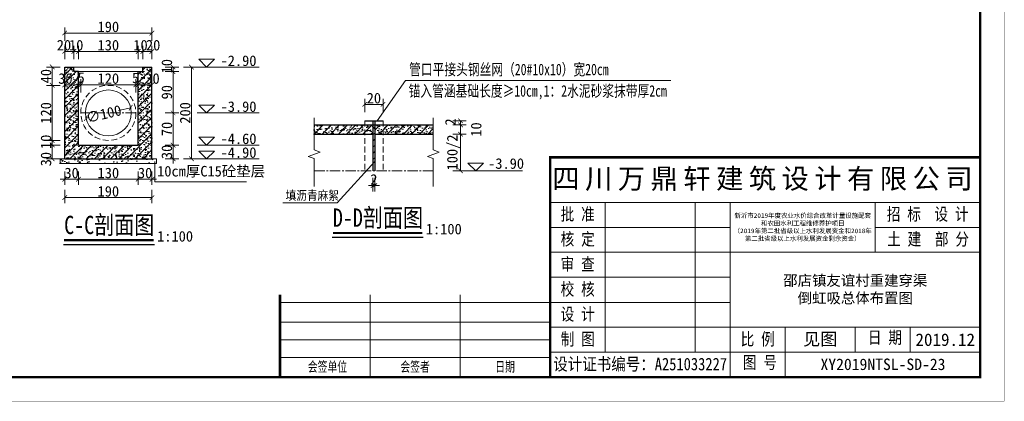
# Model space of a CAD drawing. Extents: x 36231 to 595326, y 3059 to 3871788.
# Tile 77 of 143: x 586048 to 586263, y 3865301 to 3865384. Entities that reach past the tile are written whole.
import ezdxf
from ezdxf.enums import TextEntityAlignment as Align

# ---------------------------------------------------------------- set-up
doc = ezdxf.new("R2010")
doc.units = 0
doc.header["$PDMODE"] = 32
doc.header["$PDSIZE"] = 0.2
doc.linetypes.add('CENTER2', pattern=[1.125, 0.75, -0.125, 0.125, -0.125])
doc.linetypes.add('HIDDEN', pattern=[0.375, 0.25, -0.125])
doc.layers.get('0').update_dxf_attribs({"linetype": 'CONTINUOUS'})
doc.layers.get('Defpoints').update_dxf_attribs({"linetype": 'CONTINUOUS'})
for name, color, linetype, lineweight in [('0.09标注线', 3, 'CONTINUOUS', 9), ('0.13填充', 8, 'CONTINUOUS', 9), ('0.13文字', 3, 'CONTINUOUS', 13), ('0.30粗蓝', 4, 'CONTINUOUS', 30), ('06标注', 3, 'CONTINUOUS', 15), ('中心线', 1, 'CENTER2', 20), ('中虚线', 8, 'HIDDEN', 15), ('图框１', 5, 'CONTINUOUS', 60), ('文字', 7, 'CONTINUOUS', 15), ('文字层', 7, 'CONTINUOUS', 15), ('粗线', 7, 'CONTINUOUS', 35), ('细线', 7, 'CONTINUOUS', 15), ('虚线', 251, 'HIDDEN', 15)]:
    doc.layers.add(name, color=color, linetype=linetype, lineweight=lineweight)
doc.layers.add('尺寸线', color=3, linetype='CONTINUOUS')
doc.styles.add('-仿宋_GB2312', font='仿宋_GB2312_0.ttf')
doc.styles.add('LYJFS', font='times.ttf', dxfattribs={"width": 0.7})
doc.styles.get("Standard").update_dxf_attribs({"font": 'rs.shx', "bigfont": 'hztxt.shx'})
doc.dimstyles.get("Standard").update_dxf_attribs({"dimtxt": 0.18, "dimasz": 0.18, "dimexe": 0.18, "dimexo": 0.0625, "dimgap": 0.09, "dimtad": 0, "dimtih": 1, "dimtoh": 1, "dimdec": 0, "dimlfac": 2, "dimzin": 0, "dimdsep": 46, "dimtxsty": 'Standard', "dimcen": 0.09, "dimadec": 0, "dimazin": 0, "dimtfac": 1, "dimtdec": 0, "dimtofl": 0, "dimtmove": 0, "dimatfit": 3, "dimfxl": 1, "dimtolj": 1, "dimtzin": 0, "dimarcsym": 0})

# ---------------------------------------------------------------- blocks, each defined once
blk = doc.blocks.new('_ARCHTICK')
at = {"color": 0, "linetype": 'ByBlock', "const_width": 0.15}
blk.add_lwpolyline([(-0.5, -0.5), (0.5, 0.5)], dxfattribs=at)
blk = doc.blocks.new('*D1159')
at = {"layer": '0.09标注线', "color": 0, "lineweight": 9}
for p, q in [((586125.2, 3865349.62), (586125.2, 3865346.67)), ((586125.6, 3865349.62), (586125.6, 3865346.67)), ((586125.2, 3865347.92), (586124.2, 3865347.92)), ((586125.2, 3865347.92), (586125.6, 3865347.92)), ((586125.6, 3865347.92), (586126.6, 3865347.92))]:
    blk.add_line(p, q, dxfattribs=at)
at = {"layer": 'Defpoints', "color": 0, "lineweight": 13}
for p in [(586125.2, 3865351.55), (586125.6, 3865351.55), (586125.6, 3865347.92)]:
    blk.add_point(p, dxfattribs=at)
at = {"layer": '0.09标注线', "color": 0, "lineweight": 9}
blk.add_blockref('_ARCHTICK', (586125.2, 3865347.92), dxfattribs=at)
at = {"layer": '0.09标注线', "color": 0, "lineweight": 9, "rotation": 180}
blk.add_blockref('_ARCHTICK', (586125.6, 3865347.92), dxfattribs=at)
at = {"layer": '0.09标注线', "color": 0, "lineweight": 13, "insert": (586125.4, 3865349.27), "char_height": 2.3, "attachment_point": 5, "style": '-仿宋_GB2312'}
blk.add_mtext('\\A1;2', dxfattribs=at)
blk = doc.blocks.new('*D1212')
at = {"layer": '0.09标注线', "color": 0, "lineweight": 9}
for p, q in [((586142.57, 3865359.15), (586145.52, 3865359.15)), ((586144.27, 3865359.15), (586144.27, 3865351.15)), ((586142.57, 3865351.15), (586145.52, 3865351.15))]:
    blk.add_line(p, q, dxfattribs=at)
at = {"layer": 'Defpoints', "color": 0, "lineweight": 13}
for p in [(586138.34, 3865359.15), (586138.34, 3865351.15), (586144.27, 3865351.15)]:
    blk.add_point(p, dxfattribs=at)
at = {"layer": '0.09标注线', "color": 0, "lineweight": 9}
for p, rotation in [((586144.27, 3865359.15), 90), ((586144.27, 3865351.15), 270)]:
    blk.add_blockref('_ARCHTICK', p, dxfattribs=dict(at, rotation=rotation))
at = {"layer": '0.09标注线', "color": 0, "lineweight": 13, "insert": (586142.74, 3865355.15), "char_height": 2.3, "attachment_point": 5, "rotation": 90, "style": '-仿宋_GB2312'}
blk.add_mtext('\\A1;100/2', dxfattribs=at)
blk = doc.blocks.new('*D1215')
at = {"color": 0, "lineweight": 9}
for p, q in [((586079.98, 3865372.77), (586082.93, 3865372.77)), ((586081.68, 3865372.77), (586081.68, 3865363.77)), ((586079.98, 3865363.77), (586082.93, 3865363.77))]:
    blk.add_line(p, q, dxfattribs=at)
at = {"layer": 'Defpoints', "color": 0, "lineweight": 13}
for p in [(586075.09, 3865372.77), (586073.59, 3865363.77), (586081.68, 3865363.77)]:
    blk.add_point(p, dxfattribs=at)
at = {"color": 0, "lineweight": 9}
for p, rotation in [((586081.68, 3865372.77), 90), ((586081.68, 3865363.77), 270)]:
    blk.add_blockref('_ARCHTICK', p, dxfattribs=dict(at, rotation=rotation))
at = {"color": 0, "lineweight": 13, "insert": (586080.33, 3865368.27), "char_height": 2.3, "attachment_point": 5, "rotation": 90, "style": '-仿宋_GB2312'}
blk.add_mtext('\\A1;90', dxfattribs=at)
blk = doc.blocks.new('*D1216')
at = {"color": 0, "lineweight": 9}
for p, q in [((586081.68, 3865356.77), (586081.68, 3865357.77)), ((586079.98, 3865356.77), (586082.93, 3865356.77)), ((586081.68, 3865356.77), (586081.68, 3865353.77)), ((586079.98, 3865353.77), (586082.93, 3865353.77)), ((586081.68, 3865353.77), (586081.68, 3865352.77))]:
    blk.add_line(p, q, dxfattribs=at)
at = {"layer": 'Defpoints', "color": 0, "lineweight": 13}
for p in [(586074.09, 3865356.77), (586074.09, 3865353.77), (586081.68, 3865353.77)]:
    blk.add_point(p, dxfattribs=at)
at = {"color": 0, "lineweight": 9}
for p, rotation in [((586081.68, 3865356.77), 270), ((586081.68, 3865353.77), 90)]:
    blk.add_blockref('_ARCHTICK', p, dxfattribs=dict(at, rotation=rotation))
at = {"color": 0, "lineweight": 13, "insert": (586080.33, 3865355.27), "char_height": 2.3, "attachment_point": 5, "rotation": 90, "style": '-仿宋_GB2312'}
blk.add_mtext('\\A1;30', dxfattribs=at)
blk = doc.blocks.new('*D1160')
at = {"color": 0, "lineweight": 9}
for p, q in [((586083.98, 3865373.77), (586086.93, 3865373.77)), ((586085.68, 3865373.77), (586085.68, 3865353.77)), ((586083.98, 3865353.77), (586086.93, 3865353.77))]:
    blk.add_line(p, q, dxfattribs=at)
at = {"layer": 'Defpoints', "color": 0, "lineweight": 13}
for p in [(586077.09, 3865373.77), (586077.09, 3865353.77), (586085.68, 3865353.77)]:
    blk.add_point(p, dxfattribs=at)
at = {"color": 0, "lineweight": 9}
for p, rotation in [((586085.68, 3865373.77), 90), ((586085.68, 3865353.77), 270)]:
    blk.add_blockref('_ARCHTICK', p, dxfattribs=dict(at, rotation=rotation))
at = {"color": 0, "lineweight": 13, "insert": (586084.33, 3865363.77), "char_height": 2.3, "attachment_point": 5, "rotation": 90, "style": '-仿宋_GB2312'}
blk.add_mtext('\\A1;200', dxfattribs=at)
blk = doc.blocks.new('*D1161')
at = {"color": 0, "lineweight": 9}
for p, q in [((586058.09, 3865351.02), (586058.09, 3865348.07)), ((586061.09, 3865351.02), (586061.09, 3865348.07)), ((586058.09, 3865349.32), (586057.09, 3865349.32)), ((586058.09, 3865349.32), (586061.09, 3865349.32)), ((586061.09, 3865349.32), (586062.09, 3865349.32))]:
    blk.add_line(p, q, dxfattribs=at)
at = {"layer": 'Defpoints', "color": 0, "lineweight": 13}
for p in [(586058.09, 3865359.32), (586061.09, 3865359.32), (586061.09, 3865349.32)]:
    blk.add_point(p, dxfattribs=at)
at = {"color": 0, "lineweight": 9}
blk.add_blockref('_ARCHTICK', (586058.09, 3865349.32), dxfattribs=at)
at = {"color": 0, "lineweight": 9, "rotation": 180}
blk.add_blockref('_ARCHTICK', (586061.09, 3865349.32), dxfattribs=at)
at = {"color": 0, "lineweight": 13, "insert": (586059.59, 3865350.67), "char_height": 2.3, "attachment_point": 5, "style": '-仿宋_GB2312'}
blk.add_mtext('\\A1;30', dxfattribs=at)
blk = doc.blocks.new('*D1163')
at = {"color": 0, "lineweight": 9}
for p, q in [((586074.09, 3865351.02), (586074.09, 3865348.07)), ((586077.09, 3865351.02), (586077.09, 3865348.07)), ((586074.09, 3865349.32), (586073.09, 3865349.32)), ((586074.09, 3865349.32), (586077.09, 3865349.32)), ((586077.09, 3865349.32), (586078.09, 3865349.32))]:
    blk.add_line(p, q, dxfattribs=at)
at = {"layer": 'Defpoints', "color": 0, "lineweight": 13}
for p in [(586074.09, 3865359.39), (586077.09, 3865359.39), (586077.09, 3865349.32)]:
    blk.add_point(p, dxfattribs=at)
at = {"color": 0, "lineweight": 9}
blk.add_blockref('_ARCHTICK', (586074.09, 3865349.32), dxfattribs=at)
at = {"color": 0, "lineweight": 9, "rotation": 180}
blk.add_blockref('_ARCHTICK', (586077.09, 3865349.32), dxfattribs=at)
at = {"color": 0, "lineweight": 13, "insert": (586075.59, 3865350.67), "char_height": 2.3, "attachment_point": 5, "style": '-仿宋_GB2312'}
blk.add_mtext('\\A1;30', dxfattribs=at)
blk = doc.blocks.new('*D1217')
at = {"color": 0, "lineweight": 9}
for p, q in [((586072.45, 3865364.91), (586069.8, 3865364.29)), ((586062.72, 3865362.62), (586063.38, 3865362.78))]:
    blk.add_line(p, q, dxfattribs=at)
at = {"layer": 'Defpoints', "color": 0, "lineweight": 13}
for p in [(586072.45, 3865364.91), (586062.72, 3865362.62)]:
    blk.add_point(p, dxfattribs=at)
at = {"color": 0, "lineweight": 9}
for p, rotation in [((586072.45, 3865364.91), 13.24407211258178), ((586062.72, 3865362.62), 193.2440721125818)]:
    blk.add_blockref('_ARCHTICK', p, dxfattribs=dict(at, rotation=rotation))
at = {"color": 0, "lineweight": 13, "insert": (586066.59, 3865363.53), "char_height": 2.3, "attachment_point": 5, "rotation": 13.2441, "style": '-仿宋_GB2312'}
blk.add_mtext('\\A1;∅100', dxfattribs=at)
blk = doc.blocks.new('*D1166')
at = {"color": 0, "lineweight": 9}
for p, q in [((586075.09, 3865375.46), (586075.09, 3865378.41)), ((586077.09, 3865375.46), (586077.09, 3865378.41)), ((586075.09, 3865377.16), (586077.09, 3865377.16))]:
    blk.add_line(p, q, dxfattribs=at)
at = {"layer": 'Defpoints', "color": 0, "lineweight": 13}
for p in [(586077.09, 3865377.16), (586075.09, 3865372.77), (586077.09, 3865365.16)]:
    blk.add_point(p, dxfattribs=at)
at = {"color": 0, "lineweight": 9, "rotation": 180}
blk.add_blockref('_ARCHTICK', (586075.09, 3865377.16), dxfattribs=at)
at = {"color": 0, "lineweight": 9}
blk.add_blockref('_ARCHTICK', (586077.09, 3865377.16), dxfattribs=at)
at = {"color": 0, "lineweight": 13, "insert": (586077.34, 3865378.51), "char_height": 2.3, "attachment_point": 5, "style": '-仿宋_GB2312'}
blk.add_mtext('\\A1;20', dxfattribs=at)
blk = doc.blocks.new('*D1218')
at = {"color": 0, "lineweight": 9}
for p, q in [((586074.09, 3865375.46), (586074.09, 3865378.41)), ((586075.09, 3865375.46), (586075.09, 3865378.41)), ((586074.09, 3865377.16), (586073.09, 3865377.16)), ((586074.09, 3865377.16), (586075.09, 3865377.16)), ((586075.09, 3865377.16), (586076.09, 3865377.16))]:
    blk.add_line(p, q, dxfattribs=at)
at = {"layer": 'Defpoints', "color": 0, "lineweight": 13}
for p in [(586075.09, 3865377.16), (586074.09, 3865372.77), (586075.09, 3865372.77)]:
    blk.add_point(p, dxfattribs=at)
at = {"color": 0, "lineweight": 9}
blk.add_blockref('_ARCHTICK', (586074.09, 3865377.16), dxfattribs=at)
at = {"color": 0, "lineweight": 9, "rotation": 180}
blk.add_blockref('_ARCHTICK', (586075.09, 3865377.16), dxfattribs=at)
at = {"color": 0, "lineweight": 13, "insert": (586074.59, 3865378.51), "char_height": 2.3, "attachment_point": 5, "style": '-仿宋_GB2312'}
blk.add_mtext('\\A1;10', dxfattribs=at)
blk = doc.blocks.new('*D1219')
at = {"color": 0, "lineweight": 9}
for p, q in [((586061.09, 3865375.46), (586061.09, 3865378.41)), ((586074.09, 3865375.46), (586074.09, 3865378.41)), ((586074.09, 3865377.16), (586061.09, 3865377.16))]:
    blk.add_line(p, q, dxfattribs=at)
at = {"layer": 'Defpoints', "color": 0, "lineweight": 13}
for p in [(586061.09, 3865377.16), (586061.09, 3865372.77), (586074.09, 3865372.77)]:
    blk.add_point(p, dxfattribs=at)
at = {"color": 0, "lineweight": 9, "rotation": 180}
blk.add_blockref('_ARCHTICK', (586061.09, 3865377.16), dxfattribs=at)
at = {"color": 0, "lineweight": 9}
blk.add_blockref('_ARCHTICK', (586074.09, 3865377.16), dxfattribs=at)
at = {"color": 0, "lineweight": 13, "insert": (586067.59, 3865378.51), "char_height": 2.3, "attachment_point": 5, "style": '-仿宋_GB2312'}
blk.add_mtext('\\A1;130', dxfattribs=at)
blk = doc.blocks.new('*D1220')
at = {"color": 0, "lineweight": 9}
for p, q in [((586060.09, 3865375.46), (586060.09, 3865378.41)), ((586061.09, 3865375.46), (586061.09, 3865378.41)), ((586060.09, 3865377.16), (586059.09, 3865377.16)), ((586061.09, 3865377.16), (586060.09, 3865377.16)), ((586061.09, 3865377.16), (586062.09, 3865377.16))]:
    blk.add_line(p, q, dxfattribs=at)
at = {"layer": 'Defpoints', "color": 0, "lineweight": 13}
for p in [(586060.09, 3865377.16), (586060.09, 3865373.77), (586061.09, 3865372.77)]:
    blk.add_point(p, dxfattribs=at)
at = {"color": 0, "lineweight": 9}
blk.add_blockref('_ARCHTICK', (586060.09, 3865377.16), dxfattribs=at)
at = {"color": 0, "lineweight": 9, "rotation": 180}
blk.add_blockref('_ARCHTICK', (586061.09, 3865377.16), dxfattribs=at)
at = {"color": 0, "lineweight": 13, "insert": (586060.59, 3865378.51), "char_height": 2.3, "attachment_point": 5, "style": '-仿宋_GB2312'}
blk.add_mtext('\\A1;10', dxfattribs=at)
blk = doc.blocks.new('*D1221')
at = {"color": 0, "lineweight": 9}
for p, q in [((586058.09, 3865375.46), (586058.09, 3865378.41)), ((586060.09, 3865375.46), (586060.09, 3865378.41)), ((586058.09, 3865377.16), (586060.09, 3865377.16))]:
    blk.add_line(p, q, dxfattribs=at)
at = {"layer": 'Defpoints', "color": 0, "lineweight": 13}
for p in [(586060.09, 3865377.16), (586060.09, 3865372.77), (586058.09, 3865369.35)]:
    blk.add_point(p, dxfattribs=at)
at = {"color": 0, "lineweight": 9, "rotation": 180}
blk.add_blockref('_ARCHTICK', (586058.09, 3865377.16), dxfattribs=at)
at = {"color": 0, "lineweight": 9}
blk.add_blockref('_ARCHTICK', (586060.09, 3865377.16), dxfattribs=at)
at = {"color": 0, "lineweight": 13, "insert": (586057.93, 3865378.51), "char_height": 2.3, "attachment_point": 5, "style": '-仿宋_GB2312'}
blk.add_mtext('\\A1;20', dxfattribs=at)
blk = doc.blocks.new('*D1167')
at = {"color": 0, "lineweight": 9}
for p, q in [((586061.09, 3865368.2), (586061.09, 3865371.15)), ((586061.09, 3865369.9), (586061.59, 3865369.9)), ((586061.59, 3865368.2), (586061.59, 3865371.15))]:
    blk.add_line(p, q, dxfattribs=at)
at = {"layer": 'Defpoints', "color": 0, "lineweight": 13}
for p in [(586061.59, 3865369.9), (586061.09, 3865363.78), (586061.59, 3865359.89)]:
    blk.add_point(p, dxfattribs=at)
at = {"color": 0, "lineweight": 9, "rotation": 180}
blk.add_blockref('_ARCHTICK', (586061.09, 3865369.9), dxfattribs=at)
at = {"color": 0, "lineweight": 9}
blk.add_blockref('_ARCHTICK', (586061.59, 3865369.9), dxfattribs=at)
at = {"color": 0, "lineweight": 13, "insert": (586061.67, 3865371.44), "char_height": 2.3, "attachment_point": 5, "style": '-仿宋_GB2312'}
blk.add_mtext('\\A1;5', dxfattribs=at)
blk = doc.blocks.new('*D1223')
at = {"color": 0, "lineweight": 9}
for p, q in [((586073.59, 3865368.19), (586073.59, 3865371.14)), ((586073.59, 3865369.89), (586074.09, 3865369.89)), ((586074.09, 3865368.19), (586074.09, 3865371.14))]:
    blk.add_line(p, q, dxfattribs=at)
at = {"layer": 'Defpoints', "color": 0, "lineweight": 13}
for p in [(586074.09, 3865369.89), (586073.59, 3865363.77), (586074.09, 3865363.77)]:
    blk.add_point(p, dxfattribs=at)
at = {"color": 0, "lineweight": 9, "rotation": 180}
blk.add_blockref('_ARCHTICK', (586073.59, 3865369.89), dxfattribs=at)
at = {"color": 0, "lineweight": 9}
blk.add_blockref('_ARCHTICK', (586074.09, 3865369.89), dxfattribs=at)
at = {"color": 0, "lineweight": 13, "insert": (586073.51, 3865371.38), "char_height": 2.3, "attachment_point": 5, "style": '-仿宋_GB2312'}
blk.add_mtext('\\A1;5', dxfattribs=at)
blk = doc.blocks.new('*D1227')
at = {"color": 0, "lineweight": 9}
for p, q in [((586057.07, 3865356.77), (586054.12, 3865356.77)), ((586055.37, 3865356.77), (586055.37, 3865353.77)), ((586057.07, 3865353.77), (586054.12, 3865353.77))]:
    blk.add_line(p, q, dxfattribs=at)
at = {"layer": 'Defpoints', "color": 0, "lineweight": 13}
for p in [(586061.09, 3865356.77), (586055.37, 3865353.77), (586061.09, 3865353.77)]:
    blk.add_point(p, dxfattribs=at)
at = {"color": 0, "lineweight": 9}
for p, rotation in [((586055.37, 3865356.77), 90), ((586055.37, 3865353.77), 270)]:
    blk.add_blockref('_ARCHTICK', p, dxfattribs=dict(at, rotation=rotation))
at = {"color": 0, "lineweight": 13, "insert": (586054.02, 3865353.7), "char_height": 2.3, "attachment_point": 5, "rotation": 90, "style": '-仿宋_GB2312'}
blk.add_mtext('\\A1;30', dxfattribs=at)
blk = doc.blocks.new('*D1229')
at = {"color": 0, "lineweight": 9}
for p, q in [((586058.09, 3865368.19), (586058.09, 3865371.14)), ((586061.09, 3865369.89), (586058.09, 3865369.89)), ((586061.09, 3865368.19), (586061.09, 3865371.14))]:
    blk.add_line(p, q, dxfattribs=at)
at = {"layer": 'Defpoints', "color": 0, "lineweight": 13}
for p in [(586058.09, 3865369.89), (586058.09, 3865364.77), (586061.09, 3865364.77)]:
    blk.add_point(p, dxfattribs=at)
at = {"color": 0, "lineweight": 9, "rotation": 180}
blk.add_blockref('_ARCHTICK', (586058.09, 3865369.89), dxfattribs=at)
at = {"color": 0, "lineweight": 9}
blk.add_blockref('_ARCHTICK', (586061.09, 3865369.89), dxfattribs=at)
at = {"color": 0, "lineweight": 13, "insert": (586058.25, 3865371.24), "char_height": 2.3, "attachment_point": 5, "style": '-仿宋_GB2312'}
blk.add_mtext('\\A1;30', dxfattribs=at)
blk = doc.blocks.new('*D1230')
at = {"color": 0, "lineweight": 9}
for p, q in [((586079.98, 3865363.77), (586082.93, 3865363.77)), ((586081.68, 3865363.77), (586081.68, 3865356.77)), ((586079.98, 3865356.77), (586082.93, 3865356.77))]:
    blk.add_line(p, q, dxfattribs=at)
at = {"layer": 'Defpoints', "color": 0, "lineweight": 13}
for p in [(586073.59, 3865363.77), (586073.59, 3865356.77), (586081.68, 3865356.77)]:
    blk.add_point(p, dxfattribs=at)
at = {"color": 0, "lineweight": 9}
for p, rotation in [((586081.68, 3865363.77), 90), ((586081.68, 3865356.77), 270)]:
    blk.add_blockref('_ARCHTICK', p, dxfattribs=dict(at, rotation=rotation))
at = {"color": 0, "lineweight": 13, "insert": (586080.33, 3865360.27), "char_height": 2.3, "attachment_point": 5, "rotation": 90, "style": '-仿宋_GB2312'}
blk.add_mtext('\\A1;70', dxfattribs=at)
blk = doc.blocks.new('eesz')
at = {"layer": '图框１', "color": 7, "const_width": 0.467}
blk.add_lwpolyline([(25244.5, -497.6), (25244.5, -1980.6), (27344.5, -1980.6), (27344.5, -497.6)], close=True, dxfattribs=at)
blk.add_lwpolyline([(25244.5, -497.6), (25244.5, -1980.6), (27344.5, -1980.6), (27344.5, -497.6)], close=True, dxfattribs=at)
at = {"layer": '图框１', "color": 5, "const_width": 0.467}
blk.add_lwpolyline([(25244.5, -497.6), (25244.5, -1980.6), (27344.5, -1980.6), (27344.5, -497.6)], close=True, dxfattribs=at)
at = {"layer": '图框１', "color": 7}
blk.add_lwpolyline([(25322.3, -518.3, 3.11, 3.11, 0), (27318.5, -518.3, 2.59, 2.59, 0), (27318.5, -1954.6, 2.59, 2.59, 0), (25322.3, -1954.6, 2.59, 2.59, 0)], format="xyseb", close=True, dxfattribs=at)
blk.add_lwpolyline([(25322.3, -518.3, 3.11, 3.11, 0), (27318.5, -518.3, 2.59, 2.59, 0), (27318.5, -1954.6, 2.59, 2.59, 0), (25322.3, -1954.6, 2.59, 2.59, 0)], format="xyseb", close=True, dxfattribs=at)
at = {"layer": '图框１', "color": 5}
blk.add_lwpolyline([(25322.3, -518.3, 3.11, 3.11, 0), (27318.5, -518.3, 2.59, 2.59, 0), (27318.5, -1954.6, 2.59, 2.59, 0), (25322.3, -1954.6, 2.59, 2.59, 0)], format="xyseb", close=True, dxfattribs=at)
at = {"layer": '细线', "color": 7}
for p, q in [((26850.3, -1715.1), (27318.5, -1715.1)), ((26850.3, -1764.1), (27318.5, -1764.1)), ((26910.2, -1764.1), (26910.2, -1927.4)), ((27008.2, -1764.1), (27008.2, -1927.4)), ((27046.3, -1764.1), (27046.3, -1954.6)), ((27204.2, -1764.1), (27204.2, -1818.5)), ((26850.3, -1791.3), (27046.3, -1791.3)), ((27204.2, -1791.3), (27318.5, -1791.3)), ((26850.3, -1818.5), (27318.5, -1818.5)), ((26850.3, -1845.7), (27046.3, -1845.7)), ((26654.3, -1864.8), (26654.3, -1954.6)), ((26752.3, -1864.8), (26752.3, -1954.6)), ((26556.3, -1873), (26850.3, -1873)), ((26850.3, -1873), (27046.3, -1873)), ((26556.3, -1894.7), (26850.3, -1894.7)), ((26850.3, -1900.2), (27318.5, -1900.2)), ((27106.2, -1900.2), (27106.2, -1954.6)), ((27182.4, -1900.2), (27182.4, -1927.4)), ((27242.3, -1900.2), (27242.3, -1927.4)), ((26556.3, -1913.8), (26850.3, -1913.8)), ((26850.3, -1927.4), (27318.5, -1927.4)), ((26556.3, -1932.9), (26850.3, -1932.9))]:
    blk.add_line(p, q, dxfattribs=at)
at = {"layer": '细线', "color": 7, "const_width": 2.72}
for points in [[(27318.5, -1715.1), (26850.3, -1715.1), (26850.3, -1954.6)], [(26556.3, -1864.8), (26556.3, -1954.6)]]:
    blk.add_lwpolyline(points, dxfattribs=at)
at = {"layer": '文字', "color": 7, "line_spacing_factor": 0.5, "style": '-仿宋_GB2312'}
for s, insert, char_height, width, attachment_point in [('{\\fSimSun|b0|i0|c134|p2;\\T1.2;\\C256;四川万鼎轩建筑设计有限公司}', (27084.4, -1739.6), 21.778, 468.222, 5), ('{\\W0.8;批 准}', (26880.3, -1777.7), 13.611, 59.889, 5), ('{\\W0.8;招 标  设 计}', (27261.3, -1777.7), 13.611, 114.153, 5), ('{\\W0.8;核 定}', (26880.3, -1804.9), 13.611, 59.889, 5), ('{\\W0.8;土 建  部 分}', (27261.7, -1804.9), 13.611, 114.902, 5), ('{\\W0.8;审 查}', (26880.3, -1832.1), 13.611, 59.889, 5), ('{\\W0.8;校 核}', (26880.3, -1859.4), 13.611, 59.889, 5), ('{\\W0.8;设 计}', (26880.3, -1886.6), 13.611, 59.889, 5), ('{\\W0.8;制 图}', (26880.3, -1913.8), 13.611, 59.889, 5), ('{\\W0.8;比 例}', (27076.3, -1913.8), 13.611, 59.889, 5), ('见图', (27144.3, -1913.8), 13.61, 76.222, 5), ('{\\W0.8;日 期}', (27196.2, -1904.4), 13.611, 54.508, 1), ('2019.12', (27280.4, -1913.8), 13.61, 76.222, 5), ('{\\W0.7; 会签单位}', (26605.3, -1943.7), 10.889, 98, 5), ('{\\W0.7;会签者}', (26703.3, -1943.7), 10.889, 98, 5), ('{\\W0.7;日期}', (26801.3, -1943.7), 10.89, 98, 5), ('{\\W0.85;设计证书编号：A251033227}', (26948.3, -1941), 13.611, 196, 5), ('{\\W0.8;图 号}', (27060.1, -1931.7), 13.611, 54.508, 1)]:
    blk.add_mtext(s, dxfattribs=dict(at, insert=insert, char_height=char_height, width=width, attachment_point=attachment_point))
at = {"layer": '文字', "color": 7, "insert": (27125.3, -1791.3), "char_height": 5, "width": 157.889, "attachment_point": 5, "style": '-仿宋_GB2312'}
blk.add_mtext('新沂市2019年度农业水价综合改革计量设施配套\\P和农田水利工程维修养护项目\\P（2019年第二批省级以上水利发展资金和2018年\\P第二批省级以上水利发展资金剩余资金）', dxfattribs=at)

msp = doc.modelspace()

# ---------------------------------------------------------------- hatches: boundary and pattern name
at = {"layer": '0.13填充'}
h = msp.add_hatch(dxfattribs=at)
h.set_pattern_fill('钢筋混凝土', color=8, scale=0.25, style=0, pattern_type=2)
h.set_pattern_definition([(45, (542296.1876, 3864193.9047), (-0.883883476, 0.883883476), []), (50, (542296.1876, 3864193.9047), (1.793150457, -0.156880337), [0.1875, -2.0625]), (355, (542296.1876, 3864193.9047), (-0.346878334, 1.880480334), [0.15, -1.65]), (100.4514, (542296.337, 3864193.8917), (1.446273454, 1.723598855), [0.159350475, -1.75285528]), (46.1842, (542296.1876, 3864194.4047), (2.66810262, -0.41379754), [0.28125, -3.09375]), (96.6356, (542296.41, 3864194.3702), (2.33665676, 2.43529468), [0.23902572, -2.6292825]), (351.1842, (542296.1876, 3864194.4047), (2.33665486, 2.4352965), [0.225, -2.475]), (21, (542296.4376, 3864194.2797), (1.49226763, -1.006547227), [0.1875, -2.0625]), (326, (542296.4376, 3864194.2797), (0.60828833, 1.81287511), [0.15, -1.65]), (71.4514, (542296.562, 3864194.1958), (2.10055657, 0.80632624), [0.159350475, -1.75285528]), (37.5, (542296.1876, 3864193.9047), (0.030399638, 0.832234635), [0.0125, -1.63, 0.0125, -1.675, 0.0125, -1.65625]), (7.5, (542296.1876, 3864193.9047), (0.657673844, 0.98602928), [0.0125, -0.955, 0.0125, -1.5925, 0.0125, -0.63125]), (327.5, (542295.6301, 3864193.9047), (1.33455609, -0.056387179), [0.0125, -0.625, 0.0125, -1.95, 0.0125, -2.5875]), (317.5, (542295.3801, 3864193.9047), (1.457965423, 0.250262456), [0.0125, -0.8125, 0.0125, -1.295, 0.0125, -1.8375])])
h.paths.add_polyline_path([(586061.09, 3865372.77), (586060.09, 3865372.77), (586060.09, 3865373.77), (586058.09, 3865373.77), (586058.09, 3865353.77), (586077.09, 3865353.77), (586077.09, 3865373.77), (586075.09, 3865373.77), (586075.09, 3865372.77), (586074.09, 3865372.77), (586074.09, 3865356.77), (586061.09, 3865356.77)])
at = {"layer": '0.13填充', "lineweight": 5}
h = msp.add_hatch(dxfattribs=at)
h.set_pattern_fill('ANSI31', color=8, scale=0.3, style=0)
h.set_pattern_definition([(45, (586125.1987, 3865349.5461), (-0.67352, 0.67352), [])])
h.paths.add_polyline_path([(586125.2, 3865353.52), (586125.6, 3865353.52), (586125.6, 3865361.55), (586125.2, 3865361.55)])
at = {"layer": '0.13填充'}
h = msp.add_hatch(dxfattribs=at)
h.set_pattern_fill('钢筋混凝土', color=8, scale=0.25, style=0, pattern_type=2)
h.set_pattern_definition([(45, (586112.3815, 3865359.1461), (-0.883883, 0.883883), []), (50, (586112.3815, 3865359.1461), (1.79315, -0.15688), [0.1875, -2.0625]), (355, (586112.3815, 3865359.1461), (-0.34688, 1.88048), [0.15, -1.65]), (100.4514, (586112.5309, 3865359.133), (1.44627, 1.7236), [0.15935, -1.75286]), (46.184, (586112.3815, 3865359.646), (2.6681, -0.4138), [0.28125, -3.09375]), (96.636, (586112.6038, 3865359.6116), (2.33666, 2.4353), [0.23903, -2.62928]), (351.184, (586112.3815, 3865359.646), (2.33665, 2.4353), [0.225, -2.475]), (21, (586112.6315, 3865359.5211), (1.49227, -1.00655), [0.1875, -2.0625]), (326, (586112.6315, 3865359.5211), (0.60829, 1.81288), [0.15, -1.65]), (71.4514, (586112.7558, 3865359.4372), (2.10056, 0.80633), [0.15935, -1.75286]), (37.5, (586112.3815, 3865359.1461), (0.0304, 0.832235), [0.0125, -1.63, 0.0125, -1.675, 0.0125, -1.65625]), (7.5, (586112.3815, 3865359.1461), (0.657674, 0.98603), [0.0125, -0.955, 0.0125, -1.5925, 0.0125, -0.63125]), (327.5, (586111.824, 3865359.1461), (1.334556, -0.056387), [0.0125, -0.625, 0.0125, -1.95, 0.0125, -2.5875]), (317.5, (586111.574, 3865359.1461), (1.457965, 0.25026), [0.0125, -0.8125, 0.0125, -1.295, 0.0125, -1.8375])])
h.paths.add_polyline_path([(586138.34, 3865359.15), (586138.34, 3865361.15), (586127.4, 3865361.15), (586127.4, 3865359.15)])
h.paths.add_polyline_path([(586127.4, 3865359.15), (586127.4, 3865361.15), (586125.6, 3865361.15), (586125.6, 3865359.15)])
h.paths.add_polyline_path([(586123.4, 3865359.15), (586125.2, 3865359.15), (586125.2, 3865361.15), (586123.4, 3865361.15)])
h.paths.add_polyline_path([(586123.4, 3865359.15), (586123.4, 3865361.15), (586112.38, 3865361.15), (586112.38, 3865359.15)])
at = {"layer": '0.13填充', "lineweight": 5}
h = msp.add_hatch(dxfattribs=at)
h.set_pattern_fill('AR-CONC', color=8, scale=0.015, style=0)
h.set_pattern_definition([(50, (586057.0876, 3865352.7681), (2.73277, -0.23909), [0.28575, -3.14325]), (355, (586057.0876, 3865352.7681), (-0.52864, 2.86585), [0.2286, -2.5146]), (100.451, (586057.3154, 3865352.7482), (2.20414, 2.62675), [0.24285, -2.67135]), (46.184, (586057.0876, 3865353.53), (4.0662, -0.63063), [0.4286, -4.7149]), (96.636, (586057.4265, 3865353.4776), (3.5611, 3.7114), [0.3643, -4.007]), (351.184, (586057.0876, 3865353.53), (3.5611, 3.7114), [0.3429, -3.7719]), (21, (586057.4686, 3865353.3396), (2.27422, -1.53398), [0.28575, -3.14325]), (326, (586057.4686, 3865353.3396), (0.92703, 2.76282), [0.2286, -2.5146]), (71.451, (586057.6581, 3865353.2118), (3.20125, 1.22884), [0.24285, -2.67135]), (37.5, (586057.0876, 3865352.7681), (0.04633, 1.268326), [0, -2.48412, 0, -2.5527, 0, -2.524125]), (7.5, (586057.0876, 3865352.7681), (1.002295, 1.50271), [0, -1.45542, 0, -2.42697, 0, -0.962025]), (327.5, (586056.238, 3865352.7681), (2.03386, -0.08593), [0, -0.9525, 0, -2.9718, 0, -3.94335]), (317.5, (586055.857, 3865352.7681), (2.22194, 0.3814), [0, -1.23825, 0, -1.97358, 0, -2.80035])])
h.paths.add_polyline_path([(586078.09, 3865352.77), (586078.09, 3865353.77), (586077.09, 3865353.77), (586058.09, 3865353.77), (586057.09, 3865353.77), (586057.09, 3865352.77)])

# ---------------------------------------------------------------- linework, layer by layer
at = {"color": 7}
for p, q in [((586123.4, 3865362.05), (586127.4, 3865362.05)), ((586125.2, 3865362.05), (586125.2, 3865351.15)), ((586125.6, 3865362.05), (586125.6, 3865351.15)), ((586116.33, 3865336.7), (586136.12, 3865336.71)), ((586057.82, 3865335.12), (586077.62, 3865335.12))]:
    msp.add_line(p, q, dxfattribs=at)
at = {"color": 3, "lineweight": 13}
for p, q in [((586077.71, 3865353.18), (586077.71, 3865348.73)), ((586077.71, 3865348.73), (586097.69, 3865348.73))]:
    msp.add_line(p, q, dxfattribs=at)
at = {"color": 7, "const_width": 0.461}
for points in [[(586116.47, 3865337.62), (586135.94, 3865337.62)], [(586057.97, 3865336.04), (586077.44, 3865336.04)]]:
    msp.add_lwpolyline(points, dxfattribs=at)
at = {"layer": '0.09标注线', "color": 3, "lineweight": 13}
for p, q in [((586100.43, 3865373.77), (586086.93, 3865373.77)), ((586100.43, 3865363.77), (586086.93, 3865363.77)), ((586100.43, 3865356.77), (586086.93, 3865356.77)), ((586100.43, 3865353.77), (586086.93, 3865353.77)), ((586157.74, 3865351.15), (586145.52, 3865351.15))]:
    msp.add_line(p, q, dxfattribs=at)
at = {"layer": '0.09标注线', "color": 7}
for q in [(586126.09, 3865362.05), (586190.08, 3865370.81)]:
    msp.add_line((586132.29, 3865370.81), q, dxfattribs=at)
at = {"layer": '0.09标注线', "lineweight": 13}
for p, q in [((586058.09, 3865353.77), (586057.09, 3865353.77)), ((586057.09, 3865353.77), (586057.09, 3865352.77)), ((586078.09, 3865352.77), (586057.09, 3865352.77)), ((586078.09, 3865353.77), (586077.09, 3865353.77)), ((586078.09, 3865352.77), (586078.09, 3865353.77))]:
    msp.add_line(p, q, dxfattribs=at)
at = {"layer": '0.09标注线', "color": 3, "linetype": 'Continuous', "lineweight": 13}
for points in [[(586088.98, 3865373.77), (586087.28, 3865375.47), (586090.68, 3865375.47)], [(586088.98, 3865363.77), (586087.28, 3865365.47), (586090.68, 3865365.47)], [(586088.98, 3865356.77), (586087.28, 3865358.47), (586090.68, 3865358.47)], [(586088.98, 3865353.77), (586087.28, 3865355.47), (586090.68, 3865355.47)], [(586147.56, 3865351.15), (586145.86, 3865352.85), (586149.26, 3865352.85)]]:
    msp.add_lwpolyline(points, close=True, dxfattribs=at)
at = {"layer": '0.13填充', "color": 0, "lineweight": 9}
for p, q in [((586060.09, 3865373.77), (586075.09, 3865373.77)), ((586074.09, 3865372.77), (586061.09, 3865372.77))]:
    msp.add_line(p, q, dxfattribs=at)
msp.add_circle((586067.59, 3865363.77), 5, dxfattribs=at)
at = {"layer": '0.30粗蓝', "color": 7, "ltscale": 80}
for p, q in [((586058.09, 3865353.77), (586058.09, 3865373.77)), ((586058.09, 3865373.77), (586060.09, 3865373.77)), ((586060.09, 3865372.77), (586060.09, 3865373.77)), ((586061.09, 3865372.77), (586060.09, 3865372.77)), ((586061.09, 3865356.77), (586061.09, 3865372.77)), ((586074.09, 3865356.77), (586074.09, 3865372.77)), ((586074.09, 3865372.77), (586075.09, 3865372.77)), ((586075.09, 3865373.77), (586077.09, 3865373.77)), ((586075.09, 3865372.77), (586075.09, 3865373.77)), ((586077.09, 3865353.77), (586077.09, 3865373.77)), ((586112.38, 3865361.15), (586125.2, 3865361.15)), ((586112.38, 3865359.15), (586125.2, 3865359.15)), ((586125.2, 3865361.15), (586138.34, 3865361.15)), ((586125.6, 3865359.15), (586138.34, 3865359.15)), ((586061.09, 3865356.77), (586074.09, 3865356.77)), ((586058.09, 3865353.77), (586077.09, 3865353.77))]:
    msp.add_line(p, q, dxfattribs=at)
at = {"layer": '06标注', "linetype": 'Continuous', "lineweight": 9, "ltscale": 8}
for p, q in [((586112.38, 3865355.69), (586112.38, 3865362.66)), ((586138.34, 3865355.69), (586138.34, 3865362.66)), ((586111.09, 3865354.28), (586113.67, 3865355.22)), ((586113.67, 3865355.22), (586112.38, 3865355.69)), ((586137.05, 3865354.28), (586139.63, 3865355.22)), ((586139.63, 3865355.22), (586138.34, 3865355.69)), ((586112.38, 3865353.81), (586111.09, 3865354.28)), ((586112.38, 3865347.72), (586112.38, 3865353.81)), ((586138.34, 3865353.81), (586137.05, 3865354.28)), ((586138.34, 3865347.72), (586138.34, 3865353.81))]:
    msp.add_line(p, q, dxfattribs=at)
at = {"layer": '中心线', "color": 1, "lineweight": 15, "ltscale": 3}
for p, q in [((586073.59, 3865363.77), (586061.59, 3865363.77)), ((586138.34, 3865351.15), (586112.38, 3865351.15))]:
    msp.add_line(p, q, dxfattribs=at)
at = {"layer": '中虚线', "color": 7, "lineweight": 15, "ltscale": 5}
msp.add_circle((586067.59, 3865363.77), 6, dxfattribs=at)
at = {"layer": '尺寸线', "color": 7, "lineweight": 9}
for p, q in [((586117.44, 3865344.21), (586125.6, 3865353.17)), ((586105.61, 3865344.21), (586117.44, 3865344.21))]:
    msp.add_line(p, q, dxfattribs=at)
at = {"layer": '虚线', "color": 7, "lineweight": 15, "ltscale": 5}
for p, q in [((586123.4, 3865362.05), (586123.4, 3865351.15)), ((586127.4, 3865362.05), (586127.4, 3865351.15))]:
    msp.add_line(p, q, dxfattribs=at)

# ---------------------------------------------------------------- block references
at = {"layer": '文字层', "xscale": 0.1999999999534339, "yscale": 0.2000000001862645, "zscale": 0.2}
msp.add_blockref('eesz', (580793.71, 3865697.1), dxfattribs=at)

# ---------------------------------------------------------------- texts
at = {"color": 3, "lineweight": 13, "insert": (586078.21, 3865352.22, 0.02), "char_height": 2.3, "width": 71.9408, "attachment_point": 1, "style": '-仿宋_GB2312'}
msp.add_mtext('{\\C256;10cm厚C15砼垫层}', dxfattribs=at)
at = {"layer": '0.09标注线', "color": 7, "style": '-仿宋_GB2312', "width": 0.75}
for s, p in [('管口平接头钢丝网（20#10x10）宽20cm', (586133.07, 3865371.99)), ('锚入管涵基础长度≥10cm,1：2水泥砂浆抹带厚2cm', (586132.96, 3865367.31))]:
    msp.add_text(s, height=2.5, dxfattribs=at).set_placement(p)
at = {"layer": '0.09标注线', "lineweight": 13, "char_height": 2.3, "width": 9, "attachment_point": 5, "style": '-仿宋_GB2312'}
for s, insert in [('-2.90', (586095.93, 3865375.12)), ('-3.90', (586095.93, 3865365.12)), ('-4.60', (586095.93, 3865358.12)), ('-4.90', (586095.93, 3865355.12)), ('-3.90', (586154.18, 3865352.72))]:
    msp.add_mtext(s, dxfattribs=dict(at, insert=insert))
at = {"layer": '0.13文字', "color": 7, "style": '-仿宋_GB2312', "width": 0.8}
for s, p in [('D-D剖面图', (586116.48, 3865338.95)), ('C-C剖面图', (586057.97, 3865337.36))]:
    msp.add_text(s, height=4, dxfattribs=at).set_placement(p)
at = {"layer": '0.13文字', "color": 0, "linetype": 'Continuous', "lineweight": 13, "insert": (586222.63, 3865310.25), "char_height": 2.5, "width": 66.6611, "attachment_point": 1, "style": 'LYJFS'}
msp.add_mtext('{\\fFangSong_GB2312|b0|i0|c134|p49;\\W1;XY2019NTSL-SD-23}', dxfattribs=at)
at = {"layer": '尺寸线', "color": 7, "lineweight": 9, "style": '-仿宋_GB2312', "width": 0.85}
msp.add_text('填沥青麻絮', height=2, dxfattribs=at).set_placement((586117.78, 3865344.8), align=Align.RIGHT)
at = {"layer": '文字', "color": 7, "insert": (586230.2, 3865325.22), "char_height": 2.3, "width": 54.4444, "attachment_point": 5, "line_spacing_factor": 0.5, "style": '-仿宋_GB2312'}
msp.add_mtext('邵店镇友谊村重建穿渠\\P\\P倒虹吸总体布置图', dxfattribs=at)
at = {"layer": '粗线', "color": 7, "char_height": 2.3, "width": 13.4287, "attachment_point": 1, "style": '-仿宋_GB2312'}
for insert in [(586078.21, 3865338.04), (586136.71, 3865339.62)]:
    msp.add_mtext('1:100', dxfattribs=dict(at, insert=insert))

# ---------------------------------------------------------------- dimensions: what is measured, and where the dimension line sits
at = {"color": 3, "lineweight": 13}
for base, p1, p2 in [((586077.09, 3865381.16), (586058.09, 3865371.15), (586077.09, 3865373.26)), ((586073.59, 3865369.89), (586061.59, 3865363.77), (586073.59, 3865363.77)), ((586074.09, 3865349.32), (586061.09, 3865359.93), (586074.09, 3865359.93)), ((586077.09, 3865345.32), (586058.09, 3865353.77), (586077.09, 3865353.77))]:
    msp.add_linear_dim(base=base, p1=p1, p2=p2, dimstyle='Standard', override={"dimtxt": 2.3, "dimasz": 1, "dimexe": 1.25, "dimexo": 1.5, "dimgap": 0.2, "dimtad": 1, "dimtih": 0, "dimtoh": 0, "dimdec": 0, "dimlfac": 10, "dimtxsty": '-仿宋_GB2312', "dimblk": 'ARCHTICK', "dimtdec": 0, "dimtix": 1, "dimtofl": 1, "dimtmove": 2, "dimfxl": 1.7, "dimfxlon": 1, "dimlwd": 9, "dimlwe": 9}, dxfattribs=at).render()
for base, p1, p2, picture, middle in [((586060.09, 3865377.16), (586058.09, 3865369.35), (586060.09, 3865372.77), '*D1221', (586057.93, 3865378.51)), ((586077.09, 3865377.16), (586075.09, 3865372.77), (586077.09, 3865365.16), '*D1166', (586077.34, 3865378.51)), ((586058.09, 3865369.89), (586061.09, 3865364.77), (586058.09, 3865364.77), '*D1229', (586058.25, 3865371.24)), ((586061.59, 3865369.9), (586061.09, 3865363.78), (586061.59, 3865359.89), '*D1167', (586061.67, 3865371.44)), ((586074.09, 3865369.89), (586073.59, 3865363.77), (586074.09, 3865363.77), '*D1223', (586073.51, 3865371.38))]:
    dim = msp.add_linear_dim(base=base, p1=p1, p2=p2, dimstyle='Standard', override={"dimtxt": 2.3, "dimasz": 1, "dimexe": 1.25, "dimexo": 1.5, "dimgap": 0.2, "dimtad": 1, "dimtih": 0, "dimtoh": 0, "dimdec": 0, "dimlfac": 10, "dimtxsty": '-仿宋_GB2312', "dimblk": 'ARCHTICK', "dimtdec": 0, "dimtix": 1, "dimtofl": 1, "dimtmove": 2, "dimfxl": 1.7, "dimfxlon": 1, "dimlwd": 9, "dimlwe": 9}, dxfattribs=at)
    dim.commit()
    dim.dimension.update_dxf_attribs({"geometry": picture, "text_midpoint": middle, "dimtype": 160})
for base, p1, p2, picture, middle in [((586060.09, 3865377.16), (586061.09, 3865372.77), (586060.09, 3865373.77), '*D1220', (586060.59, 3865378.51)), ((586061.09, 3865377.16), (586074.09, 3865372.77), (586061.09, 3865372.77), '*D1219', (586067.59, 3865378.51)), ((586075.09, 3865377.16), (586074.09, 3865372.77), (586075.09, 3865372.77), '*D1218', (586074.59, 3865378.51)), ((586061.09, 3865349.32), (586058.09, 3865359.32), (586061.09, 3865359.32), '*D1161', (586059.59, 3865350.67)), ((586077.09, 3865349.32), (586074.09, 3865359.39), (586077.09, 3865359.39), '*D1163', (586075.59, 3865350.67))]:
    dim = msp.add_linear_dim(base=base, p1=p1, p2=p2, dimstyle='Standard', override={"dimtxt": 2.3, "dimasz": 1, "dimexe": 1.25, "dimexo": 1.5, "dimgap": 0.2, "dimtad": 1, "dimtih": 0, "dimtoh": 0, "dimdec": 0, "dimlfac": 10, "dimtxsty": '-仿宋_GB2312', "dimblk": 'ARCHTICK', "dimtdec": 0, "dimtix": 1, "dimtofl": 1, "dimtmove": 2, "dimfxl": 1.7, "dimfxlon": 1, "dimlwd": 9, "dimlwe": 9}, dxfattribs=at)
    dim.commit()
    dim.dimension.update_dxf_attribs({"geometry": picture, "text_midpoint": middle})
for base, p1, p2 in [((586055.37, 3865373.77), (586067.59, 3865369.77), (586067.59, 3865373.77)), ((586055.37, 3865369.77), (586067.59, 3865357.77), (586067.59, 3865369.77))]:
    msp.add_linear_dim(base=base, p1=p1, p2=p2, angle=90, dimstyle='Standard', override={"dimtxt": 2.3, "dimasz": 1, "dimexe": 1.25, "dimexo": 1.5, "dimgap": 0.2, "dimtad": 1, "dimtih": 0, "dimtoh": 0, "dimdec": 0, "dimlfac": 10, "dimtxsty": '-仿宋_GB2312', "dimblk": 'ARCHTICK', "dimtdec": 0, "dimtix": 1, "dimtofl": 1, "dimtmove": 2, "dimfxl": 1.7, "dimfxlon": 1, "dimlwd": 9, "dimlwe": 9}, dxfattribs=at).render()
for base, p1, p2, location in [((586081.68, 3865372.77), (586077.09, 3865373.77), (586075.09, 3865372.77), (586080.33, 3865373.94)), ((586055.37, 3865356.77), (586067.59, 3865357.77), (586067.59, 3865356.77), (586054.02, 3865357.47))]:
    msp.add_linear_dim(base=base, p1=p1, p2=p2, angle=90, location=location, dimstyle='Standard', override={"dimtxt": 2.3, "dimasz": 1, "dimexe": 1.25, "dimexo": 1.5, "dimgap": 0.2, "dimtad": 1, "dimtih": 0, "dimtoh": 0, "dimdec": 0, "dimlfac": 10, "dimtxsty": '-仿宋_GB2312', "dimblk": 'ARCHTICK', "dimtdec": 0, "dimtix": 1, "dimtofl": 1, "dimtmove": 2, "dimfxl": 1.7, "dimfxlon": 1, "dimlwd": 9, "dimlwe": 9}, dxfattribs=at).render()
for base, p1, p2, picture, middle in [((586085.68, 3865353.77), (586077.09, 3865373.77), (586077.09, 3865353.77), '*D1160', (586084.33, 3865363.77)), ((586081.68, 3865363.77), (586075.09, 3865372.77), (586073.59, 3865363.77), '*D1215', (586080.33, 3865368.27)), ((586081.68, 3865356.77), (586073.59, 3865363.77), (586073.59, 3865356.77), '*D1230', (586080.33, 3865360.27)), ((586081.68, 3865353.77), (586074.09, 3865356.77), (586074.09, 3865353.77), '*D1216', (586080.33, 3865355.27))]:
    dim = msp.add_linear_dim(base=base, p1=p1, p2=p2, angle=90, dimstyle='Standard', override={"dimtxt": 2.3, "dimasz": 1, "dimexe": 1.25, "dimexo": 1.5, "dimgap": 0.2, "dimtad": 1, "dimtih": 0, "dimtoh": 0, "dimdec": 0, "dimlfac": 10, "dimtxsty": '-仿宋_GB2312', "dimblk": 'ARCHTICK', "dimtdec": 0, "dimtix": 1, "dimtofl": 1, "dimtmove": 2, "dimfxl": 1.7, "dimfxlon": 1, "dimlwd": 9, "dimlwe": 9}, dxfattribs=at)
    dim.commit()
    dim.dimension.update_dxf_attribs({"geometry": picture, "text_midpoint": middle})
msp.add_linear_dim(base=(586077.09, 3865369.89), p1=(586074.09, 3865365.28), p2=(586077.09, 3865365.28), location=(586077.2, 3865371.24), dimstyle='Standard', override={"dimtxt": 2.3, "dimasz": 1, "dimexe": 1.25, "dimexo": 1.5, "dimgap": 0.2, "dimtad": 1, "dimtih": 0, "dimtoh": 0, "dimdec": 0, "dimlfac": 10, "dimtxsty": '-仿宋_GB2312', "dimblk": 'ARCHTICK', "dimtdec": 0, "dimtix": 1, "dimtofl": 1, "dimtmove": 2, "dimfxl": 1.7, "dimfxlon": 1, "dimlwd": 9, "dimlwe": 9}, dxfattribs=at).render()
dim = msp.add_diameter_dim_2p(p1=(586072.45, 3865364.91), p2=(586062.72, 3865362.62), dimstyle='Standard', override={"dimtxt": 2.3, "dimasz": 1, "dimexe": 1.25, "dimexo": 1.5, "dimgap": 0.2, "dimtad": 1, "dimtih": 0, "dimtoh": 0, "dimdec": 0, "dimlfac": 10, "dimtxsty": '-仿宋_GB2312', "dimblk": 'ARCHTICK', "dimtdec": 0, "dimtix": 1, "dimtofl": 1, "dimtmove": 2, "dimfxl": 1.7, "dimfxlon": 1, "dimlwd": 9, "dimlwe": 9}, dxfattribs=at)
dim.commit()
dim.dimension.update_dxf_attribs({"geometry": '*D1217', "text_midpoint": (586066.59, 3865363.53), "dimtype": 163})
dim = msp.add_linear_dim(base=(586055.37, 3865353.77), p1=(586061.09, 3865356.77), p2=(586061.09, 3865353.77), angle=90, dimstyle='Standard', override={"dimtxt": 2.3, "dimasz": 1, "dimexe": 1.25, "dimexo": 1.5, "dimgap": 0.2, "dimtad": 1, "dimtih": 0, "dimtoh": 0, "dimdec": 0, "dimlfac": 10, "dimtxsty": '-仿宋_GB2312', "dimblk": 'ARCHTICK', "dimtdec": 0, "dimtix": 1, "dimtofl": 1, "dimtmove": 2, "dimfxl": 1.7, "dimfxlon": 1, "dimlwd": 9, "dimlwe": 9}, dxfattribs=at)
dim.commit()
dim.dimension.update_dxf_attribs({"geometry": '*D1227', "text_midpoint": (586054.02, 3865353.7), "dimtype": 160})
at = {"layer": '0.09标注线', "lineweight": 13}
msp.add_linear_dim(base=(586127.4, 3865365.62), p1=(586123.4, 3865361.55), p2=(586127.4, 3865362.05), dimstyle='Standard', override={"dimtxt": 2.3, "dimasz": 1, "dimexe": 1.25, "dimexo": 1.5, "dimgap": 0.2, "dimtad": 1, "dimtih": 0, "dimtoh": 0, "dimdec": 0, "dimlfac": 5, "dimtxsty": '-仿宋_GB2312', "dimblk": 'ARCHTICK', "dimtdec": 0, "dimtix": 1, "dimtofl": 1, "dimtmove": 2, "dimfxl": 1.7, "dimfxlon": 1, "dimlwd": 9, "dimlwe": 9}, dxfattribs=at).render()
msp.add_linear_dim(base=(586144.27, 3865361.15), p1=(586127.4, 3865362.05), p2=(586127.4, 3865361.15), angle=90, location=(586142.05, 3865361.8), text='2', dimstyle='Standard', override={"dimtxt": 2.3, "dimasz": 1, "dimexe": 1.25, "dimexo": 1.5, "dimgap": 0.2, "dimtad": 1, "dimtih": 0, "dimtoh": 0, "dimdec": 0, "dimlfac": 5, "dimtxsty": '-仿宋_GB2312', "dimblk": 'ARCHTICK', "dimtdec": 0, "dimtix": 1, "dimtofl": 1, "dimtmove": 2, "dimfxl": 1.7, "dimfxlon": 1, "dimlwd": 9, "dimlwe": 9}, dxfattribs=at).render()
msp.add_linear_dim(base=(586144.27, 3865359.15), p1=(586138.34, 3865361.15), p2=(586138.34, 3865359.15), angle=90, location=(586147.68, 3865360.15), dimstyle='Standard', override={"dimtxt": 2.3, "dimasz": 1, "dimexe": 1.25, "dimexo": 1.5, "dimgap": 0.2, "dimtad": 1, "dimtih": 0, "dimtoh": 0, "dimdec": 0, "dimlfac": 5, "dimtxsty": '-仿宋_GB2312', "dimblk": 'ARCHTICK', "dimtdec": 0, "dimtix": 1, "dimtofl": 1, "dimtmove": 2, "dimfxl": 1.7, "dimfxlon": 1, "dimlwd": 9, "dimlwe": 9}, dxfattribs=at).render()
dim = msp.add_linear_dim(base=(586144.27, 3865351.15), p1=(586138.34, 3865359.15), p2=(586138.34, 3865351.15), angle=90, text='100/2', dimstyle='Standard', override={"dimtxt": 2.3, "dimasz": 1, "dimexe": 1.25, "dimexo": 1.5, "dimgap": 0.2, "dimtad": 1, "dimtih": 0, "dimtoh": 0, "dimdec": 0, "dimlfac": 5, "dimtxsty": '-仿宋_GB2312', "dimblk": 'ARCHTICK', "dimtdec": 0, "dimtix": 1, "dimtofl": 1, "dimtmove": 2, "dimfxl": 1.7, "dimfxlon": 1, "dimlwd": 9, "dimlwe": 9}, dxfattribs=at)
dim.commit()
dim.dimension.update_dxf_attribs({"geometry": '*D1212', "text_midpoint": (586142.74, 3865355.15)})
dim = msp.add_linear_dim(base=(586125.6, 3865347.92), p1=(586125.2, 3865351.55), p2=(586125.6, 3865351.55), dimstyle='Standard', override={"dimtxt": 2.3, "dimasz": 1, "dimexe": 1.25, "dimexo": 1.5, "dimgap": 0.2, "dimtad": 1, "dimtih": 0, "dimtoh": 0, "dimdec": 0, "dimlfac": 5, "dimtxsty": '-仿宋_GB2312', "dimblk": 'ARCHTICK', "dimtdec": 0, "dimtix": 1, "dimtofl": 1, "dimtmove": 2, "dimfxl": 1.7, "dimfxlon": 1, "dimlwd": 9, "dimlwe": 9}, dxfattribs=at)
dim.commit()
dim.dimension.update_dxf_attribs({"geometry": '*D1159', "text_midpoint": (586125.4, 3865349.27)})

doc.saveas('drawing.dxf')
